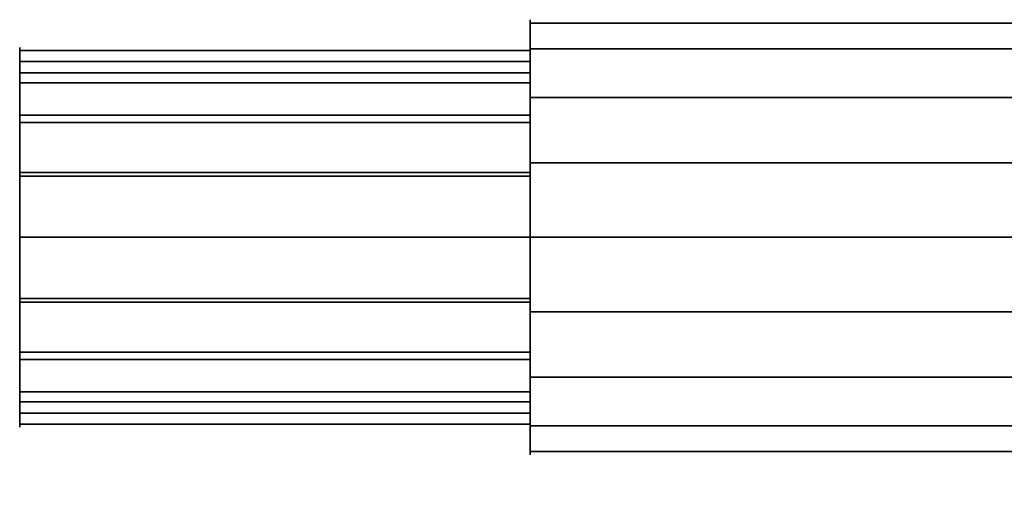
# Model space of a CAD drawing. Header units: inches. Extents: x -172 to 2825, y -1500 to 2400.
# Tile 33 of 47: x 205 to 542, y 1594 to 1754. Entities that reach past the tile are written whole.
import ezdxf

# ---------------------------------------------------------------- set-up
doc = ezdxf.new("R2010")
doc.units = ezdxf.units.IN
doc.layers.add('1', color=7, linetype='Continuous')

# ---------------------------------------------------------------- blocks, each defined once
blk = doc.blocks.new('UG_SURFACE_005')
at = {"layer": '1', "color": 160}
for points in [[(1218.84799, 521.28917, -355.000019), (1218.84799, 509.342372, -395.687044), (1198.848009, 509.342372, -395.687044), (1198.848009, 521.28917, -355.000019)], [(1198.848009, 521.28917, -355.000019), (1198.848009, 517.361283, -341.622978), (1218.84799, 517.361283, -341.622978), (1218.84799, 521.28917, -355.000019)], [(1218.84799, 505.414486, -300.935924), (1218.84799, 517.361283, -341.622978), (1198.848009, 517.361283, -341.622978), (1198.848009, 505.414486, -300.935924)], [(1198.848009, 505.414486, -409.064084), (1198.848009, 509.342372, -395.687044), (1218.84799, 509.342372, -395.687044), (1218.84799, 505.414486, -409.064084)], [(1218.84799, 505.414486, -409.064084), (1218.84799, 473.367125, -436.833292), (1198.848009, 473.367125, -436.833292), (1198.848009, 505.414486, -409.064084)], [(1198.848009, 505.414486, -300.935924), (1198.848009, 494.878024, -291.806012), (1218.84799, 494.878024, -291.806012), (1218.84799, 505.414486, -300.935924)], [(1218.84799, 462.830663, -264.036804), (1218.84799, 494.878024, -291.806012), (1198.848009, 494.878024, -291.806012), (1198.848009, 462.830663, -264.036804)], [(1198.848009, 462.830663, -445.963204), (1198.848009, 473.367125, -436.833292), (1218.84799, 473.367125, -436.833292), (1218.84799, 462.830663, -445.963204)], [(1218.84799, 462.830663, -445.963204), (1218.84799, 420.857519, -451.998025), (1198.848009, 420.857519, -451.998025), (1198.848009, 462.830663, -445.963204)], [(1198.848009, 462.830663, -264.036804), (1198.848009, 449.030787, -262.052685), (1218.84799, 449.030787, -262.052685), (1218.84799, 462.830663, -264.036804)], [(1218.84799, 407.057673, -256.017864), (1218.84799, 449.030787, -262.052685), (1198.848009, 449.030787, -262.052685), (1198.848009, 407.057673, -256.017864)], [(1198.848009, 407.057673, -453.982145), (1198.848009, 420.857519, -451.998025), (1218.84799, 420.857519, -451.998025), (1218.84799, 407.057673, -453.982145)], [(1218.84799, 407.057673, -453.982145), (1218.84799, 368.484944, -436.366588), (1198.848009, 368.484944, -436.366588), (1198.848009, 407.057673, -453.982145)], [(1198.848009, 407.057673, -256.017864), (1198.848009, 394.375771, -261.809468), (1218.84799, 394.375771, -261.809468), (1218.84799, 407.057673, -256.017864)], [(1218.84799, 355.803072, -279.425055), (1218.84799, 394.375771, -261.809468), (1198.848009, 394.375771, -261.809468), (1198.848009, 355.803072, -279.425055)], [(1198.848009, 355.803072, -430.574954), (1198.848009, 368.484944, -436.366588), (1218.84799, 368.484944, -436.366588), (1218.84799, 355.803072, -430.574954)], [(1218.84799, 355.803072, -430.574954), (1218.84799, 332.877338, -394.901812), (1198.848009, 332.877338, -394.901812), (1198.848009, 355.803072, -430.574954)], [(1198.848009, 355.803072, -279.425055), (1198.848009, 348.265588, -291.15361), (1218.84799, 348.265588, -291.15361), (1218.84799, 355.803072, -279.425055)], [(1218.84799, 325.339854, -326.826751), (1218.84799, 348.265588, -291.15361), (1198.848009, 348.265588, -291.15361), (1198.848009, 325.339854, -326.826751)], [(1198.848009, 325.339854, -383.173257), (1198.848009, 332.877338, -394.901812), (1218.84799, 332.877338, -394.901812), (1218.84799, 325.339854, -383.173257)], [(1218.84799, 325.339854, -383.173257), (1218.84799, 325.339854, -340.768516), (1198.848009, 325.339854, -340.768516), (1198.848009, 325.339854, -383.173257)], [(1198.848009, 325.339854, -326.826751), (1198.848009, 325.339854, -340.768516), (1218.84799, 325.339854, -340.768516), (1218.84799, 325.339854, -326.826751)]]:
    blk.add_3dface(points, dxfattribs=at)
blk = doc.blocks.new('UG_SURFACE_006')
at = {"layer": '1', "color": 160}
for points in [[(1198.848009, 407.057673, -256.017864), (1198.848009, 462.830663, -264.036804), (1198.848009, 505.414486, -300.935924), (1198.848009, 521.28917, -355.000019)], [(1198.848009, 521.28917, -355.000019), (1198.848009, 505.414486, -409.064084), (1198.848009, 462.830663, -445.963204), (1198.848009, 407.057673, -256.017864)], [(1198.848009, 462.830663, -445.963204), (1198.848009, 407.057673, -453.982145), (1198.848009, 355.803072, -430.574954)], [(1198.848009, 355.803072, -430.574954), (1198.848009, 325.339854, -383.173257), (1198.848009, 325.339854, -326.826751), (1198.848009, 462.830663, -445.963204)], [(1198.848009, 325.339854, -326.826751), (1198.848009, 355.803072, -279.425055), (1198.848009, 407.057673, -256.017864), (1198.848009, 462.830663, -445.963204)]]:
    blk.add_3dface(points, dxfattribs=at)
blk = doc.blocks.new('UG_SURFACE_007')
at = {"layer": '1', "color": 160}
for points in [[(1218.84799, 325.339854, -326.826751), (1218.84799, 521.28917, -355.000019), (1218.84799, 505.414486, -300.935924), (1218.84799, 462.830663, -264.036804)], [(1218.84799, 325.339854, -326.826751), (1218.84799, 505.414486, -409.064084), (1218.84799, 521.28917, -355.000019)], [(1218.84799, 462.830663, -445.963204), (1218.84799, 505.414486, -409.064084), (1218.84799, 325.339854, -326.826751)], [(1218.84799, 462.830663, -445.963204), (1218.84799, 325.339854, -326.826751), (1218.84799, 325.339854, -383.173257), (1218.84799, 355.803072, -430.574954)], [(1218.84799, 355.803072, -430.574954), (1218.84799, 407.057673, -453.982145), (1218.84799, 462.830663, -445.963204)], [(1218.84799, 462.830663, -264.036804), (1218.84799, 407.057673, -256.017864), (1218.84799, 355.803072, -279.425055), (1218.84799, 325.339854, -326.826751)]]:
    blk.add_3dface(points, dxfattribs=at)
blk = doc.blocks.new('UG_SURFACE_008')
at = {"layer": '1', "color": 160}
for points in [[(1218.84799, 318.881392, -345.978707), (1218.84799, 308.932543, -396.280468), (1198.848009, 308.932543, -396.280468), (1198.848009, 318.881392, -345.978707)], [(1198.848009, 318.881392, -345.978707), (1198.848009, 317.01988, -341.26246), (1218.84799, 317.01988, -341.26246), (1218.84799, 318.881392, -345.978707)], [(1218.84799, 298.1942, -293.567151), (1218.84799, 317.01988, -341.26246), (1198.848009, 317.01988, -341.26246), (1198.848009, 298.1942, -293.567151)], [(1198.848009, 307.948768, -401.254416), (1198.848009, 308.932543, -396.280468), (1218.84799, 308.932543, -396.280468), (1218.84799, 307.948768, -401.254416)], [(1218.84799, 307.948768, -401.254416), (1218.84799, 272.384048, -438.192219), (1198.848009, 272.384048, -438.192219), (1198.848009, 307.948768, -401.254416)], [(1198.848009, 298.1942, -293.567151), (1198.848009, 294.07838, -290.606022), (1218.84799, 294.07838, -290.606022), (1218.84799, 298.1942, -293.567151)], [(1218.84799, 252.455175, -260.660112), (1218.84799, 294.07838, -290.606022), (1198.848009, 294.07838, -290.606022), (1198.848009, 252.455175, -260.660112)], [(1198.848009, 268.867344, -441.844702), (1198.848009, 272.384048, -438.192219), (1218.84799, 272.384048, -438.192219), (1218.84799, 268.867344, -441.844702)], [(1218.84799, 268.867344, -441.844702), (1218.84799, 218.97833, -453.691036), (1198.848009, 218.97833, -453.691036), (1198.848009, 268.867344, -441.844702)], [(1198.848009, 252.455175, -260.660112), (1198.848009, 247.39185, -260.394245), (1218.84799, 247.39185, -260.394245), (1218.84799, 252.455175, -260.660112)], [(1218.84799, 196.1862, -257.705331), (1218.84799, 247.39185, -260.394245), (1198.848009, 247.39185, -260.394245), (1198.848009, 196.1862, -257.705331)], [(1198.848009, 214.045182, -454.862416), (1198.848009, 218.97833, -453.691036), (1218.84799, 218.97833, -453.691036), (1218.84799, 214.045182, -454.862416)], [(1218.84799, 214.045182, -454.862416), (1218.84799, 165.671274, -437.856138), (1198.848009, 165.671274, -437.856138), (1198.848009, 214.045182, -454.862416)], [(1198.848009, 196.1862, -257.705331), (1198.848009, 191.782907, -260.219097), (1218.84799, 191.782907, -260.219097), (1218.84799, 196.1862, -257.705331)], [(1218.84799, 147.252247, -285.640895), (1218.84799, 191.782907, -260.219097), (1198.848009, 191.782907, -260.219097), (1198.848009, 147.252247, -285.640895)], [(1198.848009, 160.887942, -436.174512), (1198.848009, 165.671274, -437.856138), (1218.84799, 165.671274, -437.856138), (1218.84799, 160.887942, -436.174512)], [(1218.84799, 160.887942, -436.174512), (1218.84799, 129.387513, -395.714998), (1198.848009, 129.387513, -395.714998), (1198.848009, 160.887942, -436.174512)], [(1198.848009, 147.252247, -285.640895), (1198.848009, 144.906998, -290.136218), (1218.84799, 144.906998, -290.136218), (1218.84799, 147.252247, -285.640895)], [(1218.84799, 121.18949, -335.597515), (1218.84799, 144.906998, -290.136218), (1198.848009, 144.906998, -290.136218), (1198.848009, 121.18949, -335.597515)], [(1198.848009, 126.272678, -391.714275), (1198.848009, 129.387513, -395.714998), (1218.84799, 129.387513, -395.714998), (1218.84799, 126.272678, -391.714275)], [(1218.84799, 126.272678, -391.714275), (1218.84799, 121.646896, -340.647161), (1198.848009, 121.646896, -340.647161), (1198.848009, 126.272678, -391.714275)], [(1198.848009, 121.18949, -335.597515), (1198.848009, 121.646896, -340.647161), (1218.84799, 121.646896, -340.647161), (1218.84799, 121.18949, -335.597515)]]:
    blk.add_3dface(points, dxfattribs=at)
blk = doc.blocks.new('UG_SURFACE_010')
at = {"layer": '1', "color": 160}
for points in [[(1198.848009, 318.881392, -345.978707), (1198.848009, 147.252247, -285.640895), (1198.848009, 196.1862, -257.705331)], [(1198.848009, 126.272678, -391.714275), (1198.848009, 318.881392, -345.978707), (1198.848009, 307.948768, -401.254416), (1198.848009, 268.867344, -441.844702)], [(1198.848009, 318.881392, -345.978707), (1198.848009, 126.272678, -391.714275), (1198.848009, 121.18949, -335.597515), (1198.848009, 147.252247, -285.640895)], [(1198.848009, 196.1862, -257.705331), (1198.848009, 252.455175, -260.660112), (1198.848009, 298.1942, -293.567151), (1198.848009, 318.881392, -345.978707)], [(1198.848009, 268.867344, -441.844702), (1198.848009, 214.045182, -454.862416), (1198.848009, 160.887942, -436.174512), (1198.848009, 126.272678, -391.714275)]]:
    blk.add_3dface(points, dxfattribs=at)
blk = doc.blocks.new('UG_SURFACE_012')
at = {"layer": '1', "color": 160}
for points in [[(1218.84799, 318.881392, -345.978707), (1218.84799, 298.1942, -293.567151), (1218.84799, 252.455175, -260.660112)], [(1218.84799, 252.455175, -260.660112), (1218.84799, 196.1862, -257.705331), (1218.84799, 147.252247, -285.640895), (1218.84799, 318.881392, -345.978707)], [(1218.84799, 268.867344, -441.844702), (1218.84799, 307.948768, -401.254416), (1218.84799, 318.881392, -345.978707), (1218.84799, 121.18949, -335.597515)], [(1218.84799, 147.252247, -285.640895), (1218.84799, 121.18949, -335.597515), (1218.84799, 318.881392, -345.978707)], [(1218.84799, 268.867344, -441.844702), (1218.84799, 121.18949, -335.597515), (1218.84799, 126.272678, -391.714275)], [(1218.84799, 126.272678, -391.714275), (1218.84799, 160.887942, -436.174512), (1218.84799, 214.045182, -454.862416), (1218.84799, 268.867344, -441.844702)]]:
    blk.add_3dface(points, dxfattribs=at)
blk = doc.blocks.new('UG_SURFACE_013')
at = {"layer": '1', "color": 160}
for points in [[(1198.848009, 464.789152, -355.000019), (1198.848009, 450.47915, -292.303801), (1198.848009, 410.383433, -242.02536)], [(1198.848009, 410.383433, -242.02536), (1198.848009, 352.443427, -214.122921), (1198.848009, 288.134873, -214.122921), (1198.848009, 464.789152, -355.000019)], [(1198.848009, 288.134873, -214.122921), (1198.848009, 230.194867, -242.02536), (1198.848009, 190.09915, -292.303801), (1198.848009, 464.789152, -355.000019)], [(1198.848009, 464.789152, -355.000019), (1198.848009, 175.789148, -355.000019), (1198.848009, 190.09915, -417.696208), (1198.848009, 230.194867, -467.974663)], [(1198.848009, 410.383433, -467.974663), (1198.848009, 450.47915, -417.696208), (1198.848009, 464.789152, -355.000019), (1198.848009, 230.194867, -467.974663)], [(1198.848009, 190.09915, -292.303801), (1198.848009, 175.789148, -355.000019), (1198.848009, 464.789152, -355.000019)], [(1198.848009, 230.194867, -467.974663), (1198.848009, 288.134873, -495.877087), (1198.848009, 352.443427, -495.877087), (1198.848009, 410.383433, -467.974663)]]:
    blk.add_3dface(points, dxfattribs=at)
blk = doc.blocks.new('P28_2P_L_1100_ART_NR_68169_R56')
for name in ['UG_SURFACE_005', 'UG_SURFACE_006', 'UG_SURFACE_007', 'UG_SURFACE_013', 'UG_SURFACE_008', 'UG_SURFACE_010', 'UG_SURFACE_012']:
    blk.add_blockref(name, (0, 0))
blk = doc.blocks.new('UG_SURFACE_168')
at = {"layer": '1', "color": 252}
for points in [[(174.999997, 73.368177, 12.93679), (349.999994, 73.368177, 12.93679), (349.999994, 64.518891, -37.250001), (174.999997, 64.518891, -37.250001)], [(174.999997, 47.887675, 57.070311), (349.999994, 47.887675, 57.070311), (349.999994, 73.368177, 12.93679), (174.999997, 73.368177, 12.93679)], [(174.999997, 64.518891, -37.250001), (349.999994, 64.518891, -37.250001), (349.999994, 25.480501, -70.007101), (174.999997, 25.480501, -70.007101)], [(174.999997, 0, 74.500002), (349.999994, 0, 74.500002), (349.999994, 47.887675, 57.070311), (174.999997, 47.887675, 57.070311)], [(174.999997, 25.480501, -70.007101), (349.999994, 25.480501, -70.007101), (349.999994, -25.480501, -70.007101), (174.999997, -25.480501, -70.007101)], [(174.999997, -47.887675, 57.070311), (349.999994, -47.887675, 57.070311), (349.999994, 0, 74.500002), (174.999997, 0, 74.500002)], [(174.999997, -25.480501, -70.007101), (349.999994, -25.480501, -70.007101), (349.999994, -64.518891, -37.250001), (174.999997, -64.518891, -37.250001)], [(174.999997, -73.368177, 12.93679), (349.999994, -73.368177, 12.93679), (349.999994, -47.887675, 57.070311), (174.999997, -47.887675, 57.070311)], [(174.999997, -64.518891, -37.250001), (349.999994, -64.518891, -37.250001), (349.999994, -73.368177, 12.93679), (174.999997, -73.368177, 12.93679)]]:
    blk.add_3dface(points, dxfattribs=at)
blk = doc.blocks.new('UG_SURFACE_169')
at = {"layer": '1', "color": 252}
for points in [[(349.999994, 25.480501, -70.007101), (349.999994, 64.518891, -37.250001), (349.999994, 73.368177, 12.93679), (349.999994, 47.887675, 57.070311)], [(349.999994, 47.887675, 57.070311), (349.999994, -25.480501, -70.007101), (349.999994, 25.480501, -70.007101)], [(349.999994, 47.887675, 57.070311), (349.999994, 0, 74.500002), (349.999994, -47.887675, 57.070311)], [(349.999994, 47.887675, 57.070311), (349.999994, -64.518891, -37.250001), (349.999994, -25.480501, -70.007101)], [(349.999994, -47.887675, 57.070311), (349.999994, -73.368177, 12.93679), (349.999994, -64.518891, -37.250001), (349.999994, 47.887675, 57.070311)]]:
    blk.add_3dface(points, dxfattribs=at)
blk = doc.blocks.new('UG_SURFACE_170')
at = {"layer": '1', "color": 252}
for points in [[(174.999997, 41.781195, -49.79289), (174.999997, 64.012505, -11.287131), (174.999997, 56.291651, 32.499999), (174.999997, 22.231309, 61.08002)], [(174.999997, 41.781195, -49.79289), (174.999997, -56.291651, 32.499999), (174.999997, -64.012505, -11.287131)], [(174.999997, -64.012505, -11.287131), (174.999997, -41.781195, -49.79289), (174.999997, 0, -64.999998), (174.999997, 41.781195, -49.79289)], [(174.999997, 22.231309, 61.08002), (174.999997, -22.231309, 61.08002), (174.999997, -56.291651, 32.499999), (174.999997, 41.781195, -49.79289)]]:
    blk.add_3dface(points, dxfattribs=at)
blk = doc.blocks.new('UG_SURFACE_171')
at = {"layer": '1', "color": 252}
for points in [[(174.999997, -64.518891, -37.250001), (174.999997, 73.368177, 12.93679), (174.999997, 64.518891, -37.250001)], [(174.999997, -64.518891, -37.250001), (174.999997, 47.887675, 57.070311), (174.999997, 73.368177, 12.93679)], [(174.999997, 64.518891, -37.250001), (174.999997, 25.480501, -70.007101), (174.999997, -25.480501, -70.007101), (174.999997, -64.518891, -37.250001)], [(174.999997, 47.887675, 57.070311), (174.999997, -64.518891, -37.250001), (174.999997, -73.368177, 12.93679)], [(174.999997, -73.368177, 12.93679), (174.999997, -47.887675, 57.070311), (174.999997, 0, 74.500002), (174.999997, 47.887675, 57.070311)]]:
    blk.add_3dface(points, dxfattribs=at)
blk = doc.blocks.new('UG_SURFACE_172')
at = {"layer": '1', "color": 252}
for points in [[(0, 64.012505, -11.287131), (0, 60.152076, 10.606434), (174.999997, 60.152076, 10.606434), (174.999997, 64.012505, -11.287131)], [(174.999997, 64.012505, -11.287131), (174.999997, 52.89685, -30.54001), (0, 52.89685, -30.54001), (0, 64.012505, -11.287131)], [(174.999997, 56.291651, 32.499999), (174.999997, 60.152076, 10.606434), (0, 60.152076, 10.606434), (0, 56.291651, 32.499999)], [(0, 56.291651, 32.499999), (0, 39.261479, 46.790011), (174.999997, 39.261479, 46.790011), (174.999997, 56.291651, 32.499999)], [(0, 41.781195, -49.79289), (0, 52.89685, -30.54001), (174.999997, 52.89685, -30.54001), (174.999997, 41.781195, -49.79289)], [(174.999997, 41.781195, -49.79289), (174.999997, 20.890597, -57.396445), (0, 20.890597, -57.396445), (0, 41.781195, -49.79289)], [(174.999997, 22.231309, 61.08002), (174.999997, 39.261479, 46.790011), (0, 39.261479, 46.790011), (0, 22.231309, 61.08002)], [(0, 22.231309, 61.08002), (0, 0, 61.08002), (174.999997, 0, 61.08002), (174.999997, 22.231309, 61.08002)], [(0, 0, -64.999998), (0, 20.890597, -57.396445), (174.999997, 20.890597, -57.396445), (174.999997, 0, -64.999998)], [(174.999997, -22.231309, 61.08002), (174.999997, 0, 61.08002), (0, 0, 61.08002), (0, -22.231309, 61.08002)], [(174.999997, 0, -64.999998), (174.999997, -20.890597, -57.396445), (0, -20.890597, -57.396445), (0, 0, -64.999998)], [(0, -41.781195, -49.79289), (0, -20.890597, -57.396445), (174.999997, -20.890597, -57.396445), (174.999997, -41.781195, -49.79289)], [(0, -22.231309, 61.08002), (0, -39.261479, 46.790011), (174.999997, -39.261479, 46.790011), (174.999997, -22.231309, 61.08002)], [(174.999997, -56.291651, 32.499999), (174.999997, -39.261479, 46.790011), (0, -39.261479, 46.790011), (0, -56.291651, 32.499999)], [(174.999997, -41.781195, -49.79289), (174.999997, -52.89685, -30.54001), (0, -52.89685, -30.54001), (0, -41.781195, -49.79289)], [(0, -64.012505, -11.287131), (0, -52.89685, -30.54001), (174.999997, -52.89685, -30.54001), (174.999997, -64.012505, -11.287131)], [(0, -56.291651, 32.499999), (0, -60.152076, 10.606434), (174.999997, -60.152076, 10.606434), (174.999997, -56.291651, 32.499999)], [(174.999997, -64.012505, -11.287131), (174.999997, -60.152076, 10.606434), (0, -60.152076, 10.606434), (0, -64.012505, -11.287131)]]:
    blk.add_3dface(points, dxfattribs=at)
blk = doc.blocks.new('UG_SURFACE_173')
at = {"layer": '1', "color": 252}
for points in [[(0, 22.231309, 61.08002), (0, 56.291651, 32.499999), (0, 64.012505, -11.287131), (0, 41.781195, -49.79289)], [(0, 41.781195, -49.79289), (0, -22.231309, 61.08002), (0, 22.231309, 61.08002)], [(0, 41.781195, -49.79289), (0, 0, -64.999998), (0, -41.781195, -49.79289), (0, -64.012505, -11.287131)], [(0, 41.781195, -49.79289), (0, -56.291651, 32.499999), (0, -22.231309, 61.08002)], [(0, -64.012505, -11.287131), (0, -56.291651, 32.499999), (0, 41.781195, -49.79289)]]:
    blk.add_3dface(points, dxfattribs=at)
blk = doc.blocks.new('1278944_PTO_PINION_SHAFT_1_R33')
at = {"layer": '1', "color": 252, "extrusion": (1, 0, -1.17145e-15)}
for centre in [(0, 0, 175), (0, 0, 350)]:
    blk.add_circle(centre, 74.5, dxfattribs=at)
at = {"layer": '1', "color": 252, "extrusion": (-1, 0, -1.17145e-15)}
for centre in [(0, 0), (0, 0, -175)]:
    blk.add_circle(centre, 65, dxfattribs=at)
for name in ['UG_SURFACE_168', 'UG_SURFACE_171', 'UG_SURFACE_169', 'UG_SURFACE_172', 'UG_SURFACE_173', 'UG_SURFACE_170']:
    blk.add_blockref(name, (0, 0))
blk = doc.blocks.new('PAAJ001493_SHAFT_ASSEMBLY_IASS')
at = {"layer": '1', "color": 172}
blk.add_blockref('1278944_PTO_PINION_SHAFT_1_R33', (-870.186399, 491.958832), dxfattribs=at)
blk = doc.blocks.new('PAAJ001592_GEAR_COMPLETE_IASSY')
at = {"layer": '1', "color": 172}
blk.add_blockref('PAAJ001493_SHAFT_ASSEMBLY_IASS', (798.964, 1124.579, -67.5), dxfattribs=at)
blk = doc.blocks.new('PAAJ001672_SV105-P63_PIPING_AR')
at = {"layer": '1', "color": 172, "extrusion": (-1, 0, 0), "rotation": 90}
blk.add_blockref('PAAJ001592_GEAR_COMPLETE_IASSY', (-63.962152, -393.778061, 67.499998), dxfattribs=at)
at = {"layer": '1', "color": 172, "extrusion": (0, -1, 0), "rotation": 270}
blk.add_blockref('P28_2P_L_1100_ART_NR_68169_R56', (202.318964, 1020.744163, -1594.239414), dxfattribs=at)

msp = doc.modelspace()

# ---------------------------------------------------------------- block references
at = {"layer": '1', "color": 172, "extrusion": (1, 0, 0), "rotation": 270}
msp.add_blockref('PAAJ001672_SV105-P63_PIPING_AR', (-0.500087, 0.000002, 670.001535), dxfattribs=at)

doc.saveas('drawing.dxf')
